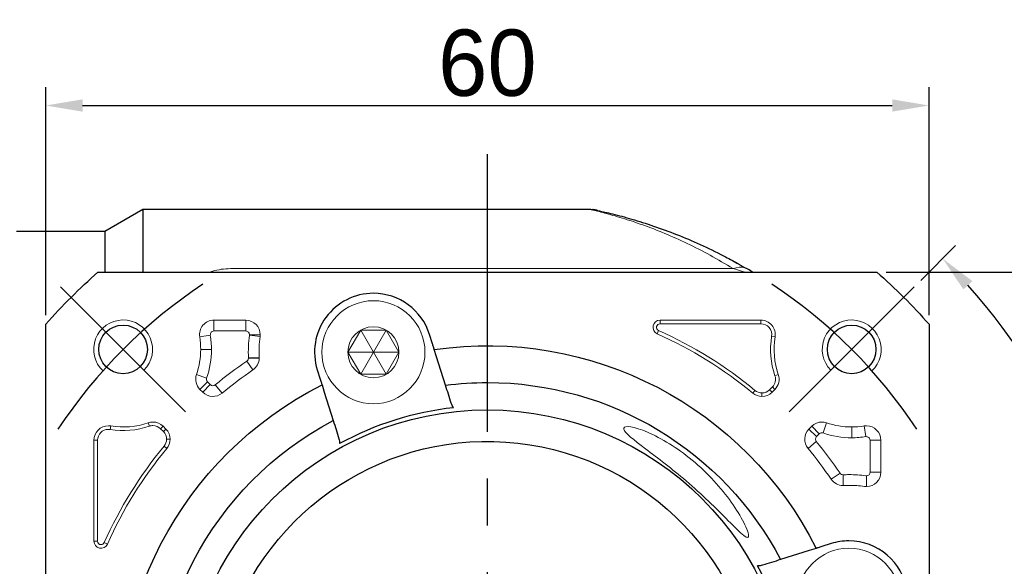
# Model space of a CAD drawing. Header units: millimetres. Extents: x 1351 to 1855, y 1009 to 1363.
# Tile 4 of 12: x 1416 to 1483, y 1251 to 1288. Entities that reach past the tile are written whole.
import ezdxf

# ---------------------------------------------------------------- set-up
doc = ezdxf.new("R2010")
doc.units = ezdxf.units.MM
doc.header["$PDSIZE"] = -5
doc.linetypes.add('CENTER2', pattern=[28.575, 19.05, -3.175, 3.175, -3.175])
doc.layers.get('0').update_dxf_attribs({"lineweight": 18})
doc.layers.get('Defpoints').update_dxf_attribs({"lineweight": 18})
doc.layers.add('3中心线层', color=1, linetype='CENTER2')
for name, color, linetype, lineweight in [('尺寸线层', 3, 'Continuous', 18), ('粗实线', 7, 'Continuous', 50), ('细实线', 7, 'Continuous', 18)]:
    doc.layers.add(name, color=color, linetype=linetype, lineweight=lineweight)
doc.styles.add('工程字', font='txt')
doc.dimstyles.new('DIMSTYLE_17', dxfattribs={"dimtxt": 8, "dimasz": 12, "dimexe": 0.18, "dimexo": 0.0625, "dimgap": 0.09, "dimtad": 1, "dimtih": 1, "dimtoh": 1, "dimdec": 3, "dimdsep": 46, "dimtxsty": 'Standard', "dimblk": '_CAXARROW', "dimcen": 0.09, "dimdle": 24, "dimadec": 0, "dimazin": 0, "dimtfac": 0.7, "dimtdec": 3, "dimtofl": 0, "dimtmove": 0, "dimatfit": 3, "dimfxl": 1, "dimtolj": 1, "dimarcsym": 0})
doc.dimstyles.new('副本 ISO-25', dxfattribs={"dimtxt": 4.5, "dimasz": 2.5, "dimexe": 1.25, "dimexo": 0.625, "dimtad": 1, "dimtxsty": '工程字', "dimcen": 2.5, "dimdle": 5, "dimadec": 0, "dimazin": 0, "dimtfac": 1, "dimtmove": 0, "dimatfit": 3, "dimfxl": 1, "dimtolj": 1, "dimarcsym": 0})

# ---------------------------------------------------------------- blocks, each defined once
blk = doc.blocks.new('*D43')
at = {"layer": 'Defpoints', "color": 0, "lineweight": -2}
for p in [(1477.419, 1282.214), (1417.419, 1267.356), (1477.419, 1267.356)]:
    blk.add_point(p, dxfattribs=at)
at = {"layer": '尺寸线层', "color": 0, "lineweight": -2}
for p, q in [((1417.419, 1267.981), (1417.419, 1283.464)), ((1477.419, 1267.981), (1477.419, 1283.464)), ((1419.919, 1282.214), (1474.919, 1282.214))]:
    blk.add_line(p, q, dxfattribs=at)
for points in [[(1419.919, 1282.631), (1419.919, 1281.797), (1417.419, 1282.214)], [(1474.919, 1281.797), (1474.919, 1282.631), (1477.419, 1282.214)]]:
    blk.add_solid(points, dxfattribs=at)
at = {"layer": '尺寸线层', "color": 0, "insert": (1447.419, 1285.089), "char_height": 4.5, "attachment_point": 5, "style": '工程字'}
blk.add_mtext('\\A1;60', dxfattribs=at)
blk = doc.blocks.new('_CAXARROW')
blk.add_hatch(color=0).paths.add_polyline_path([(0, 0), (-1, 0.125), (-1, -0.125)], flags=0)
blk = doc.blocks.new('*D45')
at = {"layer": 'Defpoints', "color": 0, "lineweight": -2}
for p in [(1474.823, 1262.671), (1420.016, 1219.125)]:
    blk.add_point(p, dxfattribs=at)
at = {"layer": '尺寸线层', "color": 0, "linetype": 'Continuous', "lineweight": -2}
for p, q in [((1447.329, 1240.898), (1447.509, 1240.898)), ((1447.419, 1240.808), (1447.419, 1240.988)), ((1398.165, 1201.764), (1417.667, 1217.259)), ((1388.039, 1201.764), (1398.165, 1201.764))]:
    blk.add_line(p, q, dxfattribs=at)
blk.add_arc((1447.419, 1240.898), 35, 218.17347, 303.41935, dxfattribs=at)
at = {"layer": '尺寸线层', "color": 0, "lineweight": -2, "xscale": 3, "yscale": 3, "zscale": 3, "rotation": 38.46813667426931}
blk.add_blockref('_CAXARROW', (1420.016, 1219.125), dxfattribs=at)
at = {"layer": '尺寸线层', "color": 0, "insert": (1392.602, 1205.014), "char_height": 4.5, "attachment_point": 5, "style": '工程字'}
blk.add_mtext('\\A1;∅70', dxfattribs=at)
blk = doc.blocks.new('_FILLED')
at = {"linetype": 'ByBlock'}
blk.add_hatch(color=0, dxfattribs=at).paths.add_polyline_path([(0, 0), (-1, 0.133), (-1, -0.133)], flags=0)
blk = doc.blocks.new('*D46')
at = {"layer": 'Defpoints', "color": 0, "lineweight": -2}
for p in [(1473.877, 1270.898), (1473.877, 1210.898), (1499.255, 1210.898)]:
    blk.add_point(p, dxfattribs=at)
at = {"layer": '尺寸线层', "color": 0, "lineweight": -2}
for p, q in [((1474.502, 1270.898), (1500.505, 1270.898)), ((1499.255, 1268.398), (1499.255, 1213.398)), ((1474.502, 1210.898), (1500.505, 1210.898))]:
    blk.add_line(p, q, dxfattribs=at)
for points in [[(1499.672, 1268.398), (1498.838, 1268.398), (1499.255, 1270.898)], [(1498.838, 1213.398), (1499.672, 1213.398), (1499.255, 1210.898)]]:
    blk.add_solid(points, dxfattribs=at)
at = {"layer": '尺寸线层', "color": 0, "insert": (1496.38, 1240.898), "char_height": 4.5, "attachment_point": 5, "rotation": 90, "style": '工程字'}
blk.add_mtext('\\A1;60', dxfattribs=at)
blk = doc.blocks.new('*D47')
at = {"layer": 'Defpoints', "color": 0, "lineweight": -2}
for p in [(1476.411, 1269.89), (1467.925, 1261.404), (1489.661, 1252.217), (1393.506, 1240.898), (1481.419, 1240.898)]:
    blk.add_point(p, dxfattribs=at)
at = {"layer": '尺寸线层', "color": 0, "lineweight": -2}
for p, q in [((1476.853, 1270.331), (1479.226, 1272.705)), ((1482.044, 1240.898), (1492.401, 1240.898))]:
    blk.add_line(p, q, dxfattribs=at)
blk.add_arc((1447.419, 1240.898), 43.732, 3.27584, 41.72416, dxfattribs=at)
for points in [[(1480.362, 1270.29), (1479.756, 1269.718), (1478.343, 1271.821)], [(1490.663, 1243.385), (1491.496, 1243.409), (1491.151, 1240.898)]]:
    blk.add_solid(points, dxfattribs=at)
at = {"layer": '尺寸线层', "color": 0, "insert": (1490.479, 1258.734), "char_height": 4.5, "attachment_point": 5, "rotation": 292.5, "style": '工程字'}
blk.add_mtext('\\A1;45%%d', dxfattribs=at)

msp = doc.modelspace()

# ---------------------------------------------------------------- linework, layer by layer
for p, q in [((1429.955, 1271.1326), (1464.1081, 1271.1326)), ((1428.8398, 1266.8985), (1428.8398, 1267.6286)), ((1431.0077, 1267.6286), (1428.8398, 1267.6286)), ((1431.0077, 1266.8985), (1431.0077, 1267.6286)), ((1465.9988, 1267.6286), (1459.1453, 1267.6286)), ((1459.1453, 1267.388), (1459.1453, 1267.6286)), ((1465.9988, 1267.388), (1465.9988, 1267.6286)), ((1428.8398, 1266.8985), (1431.0077, 1266.8985)), ((1459.0475, 1266.9292), (1458.9494, 1266.7095)), ((1459.1453, 1267.388), (1465.9988, 1267.388)), ((1428.5927, 1266.6081), (1427.872, 1266.4911)), ((1431.2556, 1266.6141), (1431.979, 1266.5146)), ((1431.2578, 1266.6482), (1431.9881, 1266.6482)), ((1466.729, 1266.5296), (1466.9666, 1266.4911)), ((1427.9401, 1265.6469), (1428.6702, 1265.6469)), ((1431.1851, 1265.0721), (1431.9145, 1265.1051)), ((1431.1854, 1265.0608), (1431.9155, 1265.0608)), ((1431.0761, 1264.854), (1431.4876, 1264.2508)), ((1428.3469, 1263.7039), (1427.6561, 1263.9403)), ((1466.9548, 1263.8624), (1467.1825, 1263.9403)), ((1428.4067, 1263.4458), (1427.8904, 1262.9295)), ((1427.8904, 1262.9295), (1428.0793, 1262.7407)), ((1428.5956, 1263.257), (1428.0793, 1262.7407)), ((1428.5956, 1263.257), (1428.4067, 1263.4458)), ((1428.9322, 1263.2411), (1429.3976, 1262.6785)), ((1466.778, 1263.0997), (1466.5891, 1262.9108)), ((1466.5891, 1262.9108), (1466.7593, 1262.7407)), ((1466.7593, 1262.7407), (1466.9482, 1262.9295)), ((1466.778, 1263.0997), (1466.9482, 1262.9295)), ((1465.5944, 1262.864), (1465.441, 1262.6785)), ((1466.066, 1262.6942), (1466.066, 1262.4535)), ((1421.7878, 1260.2079), (1421.8264, 1260.4454)), ((1424.455, 1260.4337), (1424.3771, 1260.6614)), ((1425.2178, 1260.2568), (1425.3879, 1260.427)), ((1425.2178, 1260.2568), (1425.4066, 1260.068)), ((1425.5768, 1260.2382), (1425.3879, 1260.427)), ((1425.4066, 1260.068), (1425.5768, 1260.2382)), ((1469.4506, 1260.427), (1469.2618, 1260.2382)), ((1469.7781, 1259.7219), (1469.2618, 1260.2382)), ((1469.9669, 1259.9107), (1469.4506, 1260.427)), ((1470.225, 1259.9706), (1470.4615, 1260.6614)), ((1472.168, 1260.3774), (1472.168, 1259.6472)), ((1473.1292, 1259.7247), (1473.0122, 1260.4454)), ((1425.6233, 1259.5449), (1425.864, 1259.5449)), ((1469.7781, 1259.7219), (1469.9669, 1259.9107)), ((1420.6888, 1259.4776), (1420.6888, 1252.6242)), ((1420.9295, 1259.4776), (1420.6888, 1259.4776)), ((1420.9295, 1252.6242), (1420.9295, 1259.4776)), ((1425.4535, 1259.0733), (1425.6389, 1258.9198)), ((1469.7622, 1259.3853), (1469.1997, 1258.9198)), ((1473.4196, 1259.4776), (1473.4196, 1257.3098)), ((1473.4196, 1259.4776), (1474.1498, 1259.4776)), ((1474.1498, 1257.3098), (1474.1498, 1259.4776)), ((1471.3751, 1257.2413), (1470.772, 1256.8298)), ((1471.5819, 1257.1321), (1471.5819, 1256.4019)), ((1473.1693, 1257.0597), (1473.1693, 1256.3293)), ((1473.4196, 1257.3098), (1474.1498, 1257.3098)), ((1420.9295, 1252.6242), (1420.6888, 1252.6242)), ((1421.3882, 1252.5264), (1421.608, 1252.4282))]:
    msp.add_line(p, q)
msp.add_circle((1439.6761, 1265.4564), 1.7321)
for centre, radius, start, end in [((1422.6706, 1265.6469), 2, 315, 227.046713), ((1428.8398, 1266.6482), 0.9805, 90, 189.218623), ((1431.0077, 1266.6482), 0.9805, 0, 90), ((1459.1453, 1267.1482), 0.4805, 90, 245.929385), ((1465.9988, 1266.6482), 0.9805, 350.781377, 90), ((1472.168, 1265.6469), 2, 312.953287, 225), ((1447.4193, 1240.8982), 28.5102, 50.39475, 65.929385), ((1422.6706, 1265.6469), 5.9997, 0, 9.218623), ((1439.6761, 1265.4564), 8.4997, 172.17173, 182.59118), ((1431.0077, 1266.6482), 0.9805, 352.17173, 0), ((1472.168, 1265.6469), 5.5102, 170.781377, 198.896119), ((1422.6706, 1265.6469), 5.9997, 341.103881, 0), ((1430.9351, 1265.0608), 0.9805, 304.302587, 0), ((1430.9351, 1265.0608), 0.9805, 0, 2.59118), ((1447.4193, 1240.8982), 28.9997, 124.302587, 129.60525), ((1428.5837, 1263.6228), 0.9805, 161.103881, 225), ((1466.2549, 1263.6228), 0.9805, 315, 18.896119), ((1428.7726, 1263.434), 0.9805, 225, 309.60525), ((1466.066, 1263.434), 0.9805, 230.39475, 270), ((1466.066, 1263.434), 0.9805, 270, 315), ((1421.6693, 1259.4776), 0.9805, 90, 180), ((1421.6693, 1259.4776), 0.9805, 80.781377, 90), ((1422.6706, 1265.6469), 5.5102, 260.781377, 288.896119), ((1424.6946, 1259.7337), 0.9805, 90, 108.896119), ((1424.6946, 1259.7337), 0.9805, 45, 90), ((1424.8835, 1259.5449), 0.9805, 0, 45), ((1469.9551, 1259.5449), 0.9805, 135, 219.60525), ((1470.1439, 1259.7337), 0.9805, 90, 135), ((1470.1439, 1259.7337), 0.9805, 71.103881, 90), ((1473.1693, 1259.4776), 0.9805, 90, 99.218623), ((1473.1693, 1259.4776), 0.9805, 0, 90), ((1424.8835, 1259.5449), 0.9805, 320.39475, 0), ((1472.168, 1265.6469), 5.9997, 251.103881, 270), ((1472.168, 1265.6469), 5.9997, 270, 279.218623), ((1447.4193, 1240.8982), 28.5102, 140.39475, 155.929385), ((1447.4193, 1240.8982), 28.9997, 34.302587, 39.60525), ((1471.9775, 1248.6413), 8.4997, 90, 92.59118), ((1471.9775, 1248.6413), 8.4997, 82.17173, 90), ((1473.1693, 1257.3098), 0.9805, 270, 0), ((1471.5819, 1257.3824), 0.9805, 214.302587, 270), ((1471.5819, 1257.3824), 0.9805, 270, 272.59118), ((1473.1693, 1257.3098), 0.9805, 262.17173, 270), ((1421.1693, 1252.6242), 0.4805, 180, 335.929385)]:
    msp.add_arc(centre, radius, start, end)
at = {"extrusion": (0, 0, -1)}
for centre, radius, start, end in [((-1465.9988, 1266.6482), 0.7398, 90, 189.218623), ((-1422.6706, 1265.6469), 5.2695, 170.781377, 180), ((-1439.6761, 1265.4564), 7.7695, 357.40882, 7.82827), ((-1447.4193, 1240.8982), 28.2695, 114.070615, 129.60525), ((-1472.168, 1265.6469), 5.2695, 341.103881, 9.218623), ((-1422.6706, 1265.6469), 5.2695, 180, 198.896119), ((-1447.4193, 1240.8982), 28.2695, 50.39475, 55.697413), ((-1466.2549, 1263.6228), 0.7398, 161.103881, 225), ((-1466.066, 1263.434), 0.7398, 225, 270), ((-1466.066, 1263.434), 0.7398, 270, 309.60525), ((-1421.6693, 1259.4776), 0.7398, 0, 90), ((-1421.6693, 1259.4776), 0.7398, 90, 99.218623), ((-1422.6706, 1265.6469), 5.2695, 251.103881, 279.218623), ((-1424.6946, 1259.7337), 0.7398, 71.103881, 90), ((-1424.6946, 1259.7337), 0.7398, 90, 135), ((-1472.168, 1265.6469), 5.2695, 270, 288.896119), ((-1472.168, 1265.6469), 5.2695, 260.781377, 270), ((-1424.8835, 1259.5449), 0.7398, 135, 180), ((-1424.8835, 1259.5449), 0.7398, 180, 219.60525), ((-1447.4193, 1240.8982), 28.2695, 24.070615, 39.60525), ((-1447.4193, 1240.8982), 28.2695, 140.39475, 145.697413), ((-1471.9775, 1248.6413), 7.7695, 87.40882, 90), ((-1471.9775, 1248.6413), 7.7695, 90, 97.82827)]:
    msp.add_arc(centre, radius, start, end, dxfattribs=at)
msp.add_ellipse((1464.1081, 1269.3671), major_axis=(-1.0114, -1.7254), ratio=0.6888272, start_param=3.3165106, end_param=3.8466841)
for points, knots in [([(1464.1081, 1271.1326), (1463.5887, 1271.4442), (1462.5508, 1272.0669), (1460.9944, 1272.8579), (1459.4568, 1273.5446), (1457.9664, 1274.1199), (1456.5572, 1274.5851), (1455.5258, 1274.8746), (1454.8842, 1275.0371), (1454.5443, 1275.1183), (1454.4266, 1275.1457), (1454.4222, 1275.1469), (1454.4176, 1275.1472)], [0, 0, 0, 0, 0.1323272, 0.264402, 0.3960277, 0.5274442, 0.659115, 0.7918025, 0.8579932, 0.9244531, 0.9912763, 1, 1, 1, 1]), ([(1429.955, 1271.1326), (1429.7444, 1271.1326), (1429.5391, 1271.117), (1429.1378, 1271.0579), (1428.9498, 1271.0156), (1428.7069, 1270.9445), (1428.6431, 1270.9241), (1428.5808, 1270.9026)], [0, 0, 0, 0, 0.4225202, 0.4225202, 0.8450404, 0.8450404, 1, 1, 1, 1]), ([(1464.1081, 1271.1326), (1464.2116, 1271.1023), (1464.3666, 1271.0567), (1464.5529, 1271), (1464.6978, 1270.9557), (1464.7871, 1270.9282), (1464.8213, 1270.9175)], [0, 0, 0, 0, 0.366926, 0.5501014, 0.7344006, 1, 1, 1, 1]), ([(1464.8206, 1270.9178), (1464.825, 1270.9164), (1464.8593, 1270.9058), (1464.8719, 1270.9018), (1464.8835, 1270.8982)], [0, 0, 0, 0, 0.078422, 1, 1, 1, 1]), ([(1431.0077, 1266.8985), (1431.0754, 1266.8823), (1431.2102, 1266.8501), (1431.242, 1266.7153), (1431.2578, 1266.6482)], [0, 0, 0, 0, 0.5025738, 1, 1, 1, 1]), ([(1459.0475, 1266.9292), (1459.0043, 1266.9609), (1458.918, 1267.0242), (1458.896, 1267.2013), (1458.9883, 1267.3541), (1459.0929, 1267.3767), (1459.1453, 1267.388)], [0, 0, 0, 0, 0.2504474, 0.5, 0.7495526, 1, 1, 1, 1]), ([(1431.1854, 1265.0608), (1431.1799, 1265.0197), (1431.169, 1264.9373), (1431.1071, 1264.8818), (1431.0761, 1264.854)], [0, 0, 0, 0, 0.499116, 1, 1, 1, 1]), ([(1428.9322, 1263.2411), (1428.8787, 1263.2126), (1428.765, 1263.1518), (1428.6543, 1263.2205), (1428.5956, 1263.257)], [0, 0, 0, 0, 0.4696061, 1, 1, 1, 1]), ([(1460.9193, 1258.4507), (1459.9357, 1259.2072), (1458.8261, 1259.8315), (1457.1194, 1260.4705), (1456.606, 1260.4737), (1456.7469, 1259.9807), (1457.3517, 1259.5049), (1458.9827, 1258.2748), (1459.9754, 1257.5238), (1460.9193, 1256.7184)], [0, 0, 0, 0, 0.25, 0.25, 0.5, 0.5, 0.75, 0.75, 1, 1, 1, 1]), ([(1469.7622, 1259.3853), (1469.7325, 1259.4429), (1469.6731, 1259.5582), (1469.7431, 1259.6673), (1469.7781, 1259.7219)], [0, 0, 0, 0, 0.5, 1, 1, 1, 1]), ([(1460.9193, 1256.7184), (1461.9819, 1255.8116), (1462.9704, 1254.8429), (1464.1939, 1253.5992), (1464.5712, 1253.2092), (1465.0909, 1252.8013), (1465.2079, 1252.8362), (1465.103, 1253.3518), (1464.914, 1253.7721), (1464.4123, 1254.6635), (1464.0908, 1255.1513), (1462.9802, 1256.6095), (1462.0296, 1257.5967), (1460.9193, 1258.4507)], [0, 0, 0, 0, 0.25, 0.25, 0.375, 0.375, 0.5, 0.5, 0.625, 0.625, 0.75, 0.75, 1, 1, 1, 1]), ([(1471.5819, 1257.1321), (1471.5408, 1257.1375), (1471.4584, 1257.1484), (1471.4029, 1257.2103), (1471.3751, 1257.2413)], [0, 0, 0, 0, 0.4991029, 1, 1, 1, 1]), ([(1473.4196, 1257.3098), (1473.4034, 1257.242), (1473.3713, 1257.1072), (1473.2364, 1257.0754), (1473.1693, 1257.0597)], [0, 0, 0, 0, 0.5025748, 1, 1, 1, 1]), ([(1421.3882, 1252.5264), (1421.3618, 1252.4884), (1421.31, 1252.4142), (1421.1542, 1252.3704), (1420.9744, 1252.4424), (1420.9446, 1252.5631), (1420.9295, 1252.6242)], [0, 0, 0, 0, 0.2188245, 0.427987, 0.7104341, 1, 1, 1, 1])]:
    msp.add_open_spline(points, degree=3, knots=knots)
for points, degree in [([(1428.5927, 1266.6081), (1428.6006, 1266.6848), (1428.6163, 1266.8383), (1428.7653, 1266.8784), (1428.8398, 1266.8985)], 3), ([(1431.2578, 1266.6482), (1431.2579, 1266.6368), (1431.2571, 1266.6254), (1431.2556, 1266.6141)], 3), ([(1431.1851, 1265.0721), (1431.1853, 1265.0608)], 1), ([(1428.4067, 1263.4458), (1428.3784, 1263.4846), (1428.3217, 1263.5621), (1428.3385, 1263.6566), (1428.3469, 1263.7039)], 3), ([(1469.9669, 1259.9107), (1470.0057, 1259.9391), (1470.0832, 1259.9957), (1470.1777, 1259.979), (1470.225, 1259.9706)], 3), ([(1473.1292, 1259.7247), (1473.2059, 1259.7168), (1473.3594, 1259.7011), (1473.3996, 1259.5521), (1473.4196, 1259.4776)], 3), ([(1471.5932, 1257.1323), (1471.5819, 1257.1321)], 1), ([(1473.1693, 1257.0597), (1473.1579, 1257.0596), (1473.1465, 1257.0603), (1473.1352, 1257.0618)], 3)]:
    msp.add_open_spline(points, degree=degree)
at = {"layer": '3中心线层'}
for p, q in [((1447.4193, 1202.8982), (1447.4193, 1278.8982)), ((1426.9132, 1261.4043), (1418.4279, 1269.8895)), ((1467.9254, 1261.4043), (1476.4107, 1269.8895))]:
    msp.add_line(p, q, dxfattribs=at)
for start, end in [(123.521659, 146.478341), (33.521659, 56.478341)]:
    msp.add_arc((1447.4193, 1240.8982), 35, start, end, dxfattribs=at)
at = {"layer": '粗实线', "linetype": 'Continuous', "lineweight": 30}
for p, q in [((1424.0174, 1275.1482), (1421.4193, 1273.6482)), ((1454.434, 1275.1482), (1424.0174, 1275.1482)), ((1424.0174, 1275.1482), (1424.0174, 1270.8986)), ((1421.4193, 1273.6482), (1415.4193, 1273.6482)), ((1421.4193, 1273.6482), (1421.4193, 1270.8982)), ((1420.9618, 1270.8982), (1473.8768, 1270.8982)), ((1420.9618, 1270.8982), (1473.8768, 1270.8982)), ((1417.4193, 1240.2409), (1417.4193, 1267.3557)), ((1417.4193, 1240.2409), (1417.4193, 1267.3557)), ((1477.4193, 1267.3557), (1477.4193, 1235.7327)), ((1477.4193, 1267.3557), (1477.4193, 1235.7327)), ((1443.6915, 1266.0231), (1443.491, 1266.6592)), ((1443.9657, 1265.1535), (1443.8134, 1265.6367)), ((1444.5761, 1263.2178), (1443.9657, 1265.1535)), ((1435.8612, 1264.2535), (1436.0618, 1263.6175)), ((1436.1836, 1263.2311), (1436.336, 1262.7479)), ((1436.336, 1262.7479), (1436.9463, 1260.8121)), ((1470.7747, 1252.4562), (1470.1386, 1252.2557)), ((1469.269, 1251.9815), (1467.3333, 1251.3711)), ((1469.7522, 1252.1338), (1469.269, 1251.9815))]:
    msp.add_line(p, q, dxfattribs=at)
for centre in [(1422.6706, 1265.6469), (1472.168, 1265.6469)]:
    msp.add_circle(centre, 1.65, dxfattribs=at)
at = {"layer": '粗实线', "linetype": 'Continuous', "lineweight": 30, "extrusion": (0, 0, -1)}
for radius, start, end in [(40, 41.409622, 48.590378), (40, 41.409622, 48.590378), (40, 131.409622, 138.590378), (40, 131.409622, 138.590378), (25, 81.706896, 153.293104), (25, 351.706896, 63.293104), (22.5, 82.740348, 90), (22.5, 90, 152.259652), (20.6414, 270, 90), (20.6414, 90, 270), (22.5, 352.740348, 62.259652), (18.5, 19.791512, 178.141433)]:
    msp.add_arc((-1447.4193, 1240.8982), radius, start, end, dxfattribs=at)
at = {"layer": '粗实线', "linetype": 'Continuous', "lineweight": 30}
for centre, radius, start, end in [((1439.6761, 1265.4564), 4, 90, 197.5), ((1439.6761, 1265.4564), 4, 17.5, 90), ((1447.4193, 1240.8982), 20.9162, 96.317702, 118.682298), ((1471.9775, 1248.6413), 4, 90, 107.5), ((1471.9775, 1248.6413), 4, 287.500017, 90), ((1447.4193, 1240.8982), 20.9162, 6.317702, 28.682298)]:
    msp.add_arc(centre, radius, start, end, dxfattribs=at)
for centre, major_axis, ratio, start_param, end_param in [((1454.4762, 1273.1348), (0.4277, 1.9537), 0.9910457, 0.122289, 0.2173971), ((1454.4762, 1273.1348), (0.4277, 1.9537), 0.9910457, 0, 0.0754095), ((1464.1081, 1269.3671), (-1.0114, -1.7254), 0.6888272, 3.1415927, 3.3165103)]:
    msp.add_ellipse(centre, major_axis=major_axis, ratio=ratio, start_param=start_param, end_param=end_param, dxfattribs=at)
for points, degree in [([(1454.7567, 1275.1149), (1454.5753, 1275.1495), (1454.5698, 1275.1371)], 2), ([(1464.8974, 1271.1874), (1464.3042, 1271.5558)], 1), ([(1444.9645, 1261.9858), (1444.8349, 1262.3969), (1444.7054, 1262.8075), (1444.5761, 1263.2178)], 3), ([(1445.1176, 1261.6873), (1445.045, 1261.7843), (1444.9966, 1261.8841), (1444.9645, 1261.9858)], 3), ([(1436.9463, 1260.8121), (1437.0757, 1260.4019), (1437.2051, 1259.9913), (1437.3347, 1259.5802)], 3), ([(1437.3347, 1259.5802), (1437.3668, 1259.4784), (1437.3844, 1259.3689), (1437.3805, 1259.2478)], 3), ([(1466.1013, 1250.9827), (1465.9996, 1250.9506), (1465.89, 1250.9331), (1465.7689, 1250.9369)], 3), ([(1467.3333, 1251.3711), (1466.923, 1251.2418), (1466.5124, 1251.1123), (1466.1013, 1250.9827)], 3)]:
    msp.add_open_spline(points, degree=degree, dxfattribs=at)
for points, knots in [([(1454.9039, 1275.0885), (1454.8679, 1275.0964), (1454.7959, 1275.112), (1454.9959, 1275.0687), (1455.3797, 1274.982), (1456.0905, 1274.8111), (1456.982, 1274.573), (1457.9528, 1274.2785), (1458.9594, 1273.9485), (1460.2651, 1273.4709), (1461.8643, 1272.7931), (1463.2544, 1272.1266), (1464.1025, 1271.663), (1464.4197, 1271.4862)], [0, 0, 0, 0, 0.0663768, 0.1327871, 0.1992303, 0.2653755, 0.3980578, 0.463951, 0.5296956, 0.6610878, 0.7927036, 0.9224406, 1, 1, 1, 1]), ([(1465.447, 1270.8982), (1465.4461, 1270.8988), (1465.4451, 1270.8993), (1465.3454, 1270.9592), (1465.2367, 1271.0239), (1465.1196, 1271.0925)], [0.15429395, 0.15429395, 0.15429395, 0.15429395, 0.16265421, 0.16265421, 1, 1, 1, 1]), ([(1443.8136, 1265.636), (1443.8122, 1265.6404), (1443.8108, 1265.6448), (1443.8022, 1265.6721), (1443.7956, 1265.6932), (1443.7789, 1265.7461), (1443.7686, 1265.7787), (1443.7458, 1265.851), (1443.733, 1265.8918), (1443.7105, 1265.9629), (1443.701, 1265.9931), (1443.6915, 1266.0231)], [0, 0, 0, 0, 0.2115356, 0.2115356, 0.4229944, 0.4229944, 0.6356664, 0.6356664, 0.8509644, 0.8509644, 1, 1, 1, 1]), ([(1436.0618, 1263.6175), (1436.0756, 1263.5738), (1436.0895, 1263.5296), (1436.1155, 1263.4471), (1436.1279, 1263.4078), (1436.1493, 1263.3399), (1436.1587, 1263.3103), (1436.1729, 1263.265), (1436.1781, 1263.2485), (1436.1809, 1263.2397), (1436.1823, 1263.2353), (1436.1837, 1263.2309)], [0, 0, 0, 0, 0.2183987, 0.2183987, 0.4368728, 0.4368728, 0.6541149, 0.6541149, 0.8686839, 0.8686839, 1, 1, 1, 1]), ([(1470.1386, 1252.2557), (1470.0949, 1252.2419), (1470.0507, 1252.2279), (1469.9683, 1252.2019), (1469.929, 1252.1896), (1469.861, 1252.1681), (1469.8314, 1252.1588), (1469.7861, 1252.1445), (1469.7696, 1252.1393), (1469.7608, 1252.1365), (1469.7564, 1252.1351), (1469.752, 1252.1338)], [0, 0, 0, 0, 0.2183987, 0.2183987, 0.4368728, 0.4368728, 0.6541149, 0.6541149, 0.8686839, 0.8686839, 1, 1, 1, 1])]:
    msp.add_open_spline(points, degree=3, knots=knots, dxfattribs=at)
at = {"layer": '细实线', "color": 0}
for p, q in [((1440.5421, 1266.9564), (1438.8101, 1263.9564)), ((1440.5421, 1263.9564), (1438.8101, 1266.9564)), ((1441.4082, 1265.4564), (1437.9441, 1265.4564))]:
    msp.add_line(p, q, dxfattribs=at)
msp.add_lwpolyline([(1437.9441, 1265.4564), (1438.8101, 1263.9564), (1440.5421, 1263.9564), (1441.4082, 1265.4564), (1440.5421, 1266.9564), (1438.8101, 1266.9564)], close=True, dxfattribs=at)
for centre in [(1439.6761, 1265.4564), (1471.9775, 1248.6413)]:
    msp.add_circle(centre, 3.5, dxfattribs=at)

# ---------------------------------------------------------------- dimensions: what is measured, and where the dimension line sits
at = {"layer": '尺寸线层'}
dim = msp.add_linear_dim(base=(1477.4193, 1282.2141), p1=(1417.4193, 1267.3557), p2=(1477.4193, 1267.3557), dimstyle='副本 ISO-25', override={"dimsah": 1}, dxfattribs=at)
dim.commit()
dim.dimension.update_dxf_attribs({"geometry": '*D43', "text_midpoint": (1447.4193, 1282.2141), "dimtype": 160})
dim = msp.add_angular_dim_2l(base=(1489.6612, 1252.2168), line1=((1467.9254, 1261.4043), (1476.4107, 1269.8895)), line2=((1481.4193, 1240.8982), (1393.5058, 1240.8982)), dimstyle='副本 ISO-25', override={"dimsah": 1}, dxfattribs=at)
dim.commit()
dim.dimension.update_dxf_attribs({"geometry": '*D47', "text_midpoint": (1490.4786, 1258.7339)})
dim = msp.add_linear_dim(base=(1499.255, 1210.8982), p1=(1473.8768, 1270.8982), p2=(1473.8768, 1210.8982), angle=90, dimstyle='副本 ISO-25', override={"dimsah": 1}, dxfattribs=at)
dim.commit()
dim.dimension.update_dxf_attribs({"geometry": '*D46', "text_midpoint": (1496.38, 1240.8982)})
at = {"layer": '尺寸线层', "linetype": 'Continuous'}
dim = msp.add_diameter_dim_2p(p1=(1474.8227, 1262.6709), p2=(1420.0159, 1219.1254), dimstyle='DIMSTYLE_17', override={"dimtxt": 4.5, "dimasz": 3, "dimgap": 1, "dimtxsty": '工程字', "dimtol": 0, "dimldrblk": '_FILLED'}, dxfattribs=at)
dim.commit()
dim.dimension.update_dxf_attribs({"geometry": '*D45', "text_midpoint": (1392.6023, 1201.7644), "dimtype": 163})

doc.saveas('drawing.dxf')
